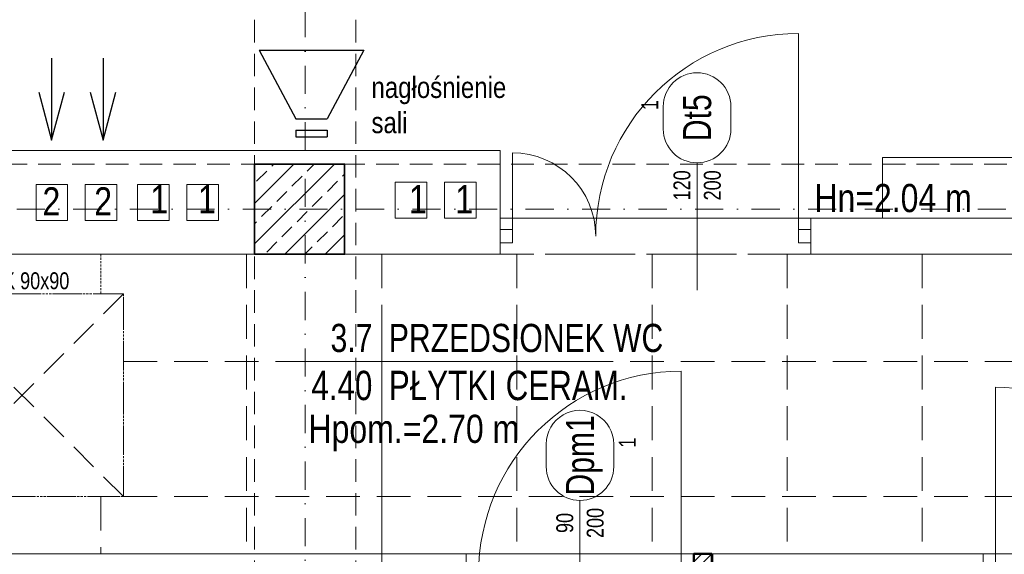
# Model space of a CAD drawing. Header units: millimetres. Extents: x -96593 to 66336, y -23969 to 7139.
# Tile 166 of 256: x -74843 to -74405, y -16509 to -16272. Entities that reach past the tile are written whole.
import ezdxf
from ezdxf.enums import TextEntityAlignment as Align

# ---------------------------------------------------------------- set-up
doc = ezdxf.new("R2010")
doc.units = ezdxf.units.MM
for name, pattern in [('DASHDOT', [1, 0.5, -0.25, 0, -0.25]), ('DASHED', [0.75, 0.5, -0.25]), ('DASHEDX2', [1.5, 1, -0.5])]:
    doc.linetypes.add(name, pattern=pattern)
for name, color, linetype, lineweight in [('BA_drz', 7, 'Continuous', 18), ('BA_met', 7, 'Continuous', 18), ('BA_sym', 7, 'Continuous', 18), ('BA_txc', 1, 'Continuous', 18), ('BA_txs', 2, 'Continuous', 18), ('Hp', 1, 'Continuous', 18), ('mm_klimatyzacja', 94, 'Continuous', 50), ('mm_WENT_graw', 200, 'Continuous', 15), ('mm_went_opis', 7, 'Continuous', 15), ('PG_KONSTRUKCJA', 5, 'Continuous', 35), ('PG_OSIE', 1, 'DASHDOT', 18), ('PG_PODCIĄGI', 1, 'DASHED', 18), ('PG_PRZERYWANE_ŚREDNIE', 1, 'DASHEDX2', 18), ('PG_SZRAF', 1, 'Continuous', 18), ('PG_WENTYLACJA', 1, 'Continuous', 18), ('PG_WIDOKOWE_CIENKIE', 1, 'Continuous', 18), ('PG_ŚCIANY_DZIAŁOWE', 3, 'Continuous', 18), ('PG_ŚWIETLIKI', 1, 'DASHED', 18), ('WYPOSAŻENIE GARAŻU', 253, 'Continuous', 5)]:
    doc.layers.add(name, color=color, linetype=linetype, lineweight=lineweight)
doc.layers.add('BA_pom', color=6, linetype='Continuous', lineweight=18, plot=False)
doc.layers.add('PG_POMOCNICZNE', color=6, linetype='Continuous', lineweight=18, plot=False)
doc.styles.add('BIKTC', font='bikromsw.shx', dxfattribs={"width": 0.8})
doc.styles.add('BIKTS', font='bikromsw.shx', dxfattribs={"width": 0.85})
doc.styles.add('ROMANS', font='bikromsw.shx', dxfattribs={"width": 0.8})

# ---------------------------------------------------------------- blocks, each defined once
blk = doc.blocks.new('SUFIT_2_P')
at = {"layer": 'PG_PRZERYWANE_ŚREDNIE', "color": 251, "lineweight": 15, "ltscale": 15, "true_color": 0x636466}
for points in [[(9997.01, 3487.87), (10033.01, 3487.87), (10033.01, 3504.87), (11614.01, 3504.87), (11614.01, 3384.87), (11325.01, 3384.87), (11325.01, 3371.87), (10326.51, 3371.87), (10326.51, 2515.87), (10835.51, 2515.87), (10835.51, 2346.87), (9976.51, 2346.87), (9976.51, 2904.87), (10141.51, 2904.87), (10141.51, 2941.21), (10018.01, 2941.21), (10018.01, 2944.87), (9975.01, 2944.87), (9975.01, 3068.86), (10098.01, 3068.86), (10098.01, 3224.71), (9997.01, 3224.71), (9997.01, 3487.87)], [(10866.51, 3504.87), (10866.51, 3371.87)], [(10926.51, 3504.87), (10926.51, 3371.87)], [(10986.51, 3504.87), (10986.51, 3371.87)], [(11046.51, 3504.87), (11046.51, 3371.87)], [(11106.51, 3504.87), (11106.51, 3371.87)], [(11166.51, 3504.87), (11166.51, 3371.87)], [(10811.8, 3457.3), (11614.01, 3457.3)], [(10801.8, 3397.3), (10801.8, 3371.87)], [(10811.8, 3397.3), (11614.01, 3397.3)]]:
    blk.add_lwpolyline(points, dxfattribs=at)
at = {"layer": 'PG_PRZERYWANE_ŚREDNIE', "color": 251, "true_color": 0x636466}
blk.add_lwpolyline([(10801.8, 3504.87), (10801.8, 3487.3)], dxfattribs=at)
blk.add_lwpolyline([(10721.8, 3487.3), (10811.8, 3487.3), (10811.8, 3397.3), (10721.8, 3397.3)], close=True, dxfattribs=at)
blk = doc.blocks.new('A$C243F7E6F')
at = {"layer": 'PG_SZRAF'}
h = blk.add_hatch(dxfattribs=at)
h.set_pattern_fill('ANSI33', color=256, scale=2)
h.set_pattern_definition([(45, (-6891.598, -2675.306), (-8.980256, 8.980256), []), (45, (-6882.618, -2675.306), (-8.980256, 8.980256), [6.35, -3.175])])
h.paths.add_polyline_path([(0, 0), (40, 0), (40, -40), (0, -40)])
at = {"layer": 'PG_KONSTRUKCJA'}
blk.add_lwpolyline([(0, 0), (40, 0), (40, -40), (0, -40), (0, 0)], dxfattribs=at)
blk = doc.blocks.new('bikmet')
blk.add_line((0, 1.65), (0, -1.65))
at = {"style": 'ROMANS', "width": 0.8}
blk.add_attdef('NRPOM', text='', height=1, dxfattribs=at).set_placement((-0.333, 0.333), align=Align.RIGHT)
blk.add_attdef('NWAPOM', (0.25, 0.333), '', height=1, dxfattribs=at)
blk.add_attdef('PODLOGA', text='', height=1.042, dxfattribs=at).set_placement((0.25, -0.333), align=Align.TOP_LEFT)
blk = doc.blocks.new('dr1h901')
at = {"color": 0}
blk.add_line((-0.5, 0), (-0.5, 1), dxfattribs=at)
blk.add_line((0, 0.3622), (0, -0.2655))
blk.add_arc((-0.5, 0), 1, 0, 90, dxfattribs=at)
blk = doc.blocks.new('A$Cb1a75cff')
at = {"layer": 'PG_ŚWIETLIKI', "ltscale": 25}
for p, q in [((90, 90), (0, 90)), ((0, 90), (0, 0)), ((90, 90), (0, 0)), ((0, 90), (90, 0)), ((90, 0), (90, 90)), ((0, 0), (90, 0))]:
    blk.add_line(p, q, dxfattribs=at)
at = {"layer": 'Hp', "style": 'BIKTC', "width": 0.8}
blk.add_text('ŚWIETLIK 90x90', height=7.5, rotation=90, dxfattribs=at).set_placement((0.2, 35.22), align=Align.BOTTOM_CENTER)
blk = doc.blocks.new('jamb')
blk.add_lwpolyline([(-0.5, -0.5), (-0.5, 0.5), (0.5, 0.5), (0.5, -0.5)], close=True)
blk = doc.blocks.new('symdrz')
blk.add_lwpolyline([(-10, -30, -1), (-10, 30), (10, 30, -1), (10, -30)], format="xyb", close=True)
at = {"style": 'BIKTS', "width": 0.8}
blk.add_attdef('SZERDRZ', text='', height=25, dxfattribs=at).set_placement((77.15, 8.8), align=Align.CENTER)
blk.add_attdef('SYMDRZ', text='', height=25, dxfattribs=at).set_placement((0, 0), align=Align.MIDDLE)
blk.add_attdef('WYSDRZ', text='', height=25, dxfattribs=at).set_placement((77.15, -9.49), align=Align.TOP_CENTER)
blk = doc.blocks.new('A$Cb13e7735')
at = {"layer": 'WYPOSAŻENIE GARAŻU', "color": 1, "lineweight": 30}
for p, q in [((0, 38.53), (46.39, 38.53)), ((0, 38.53), (16.22, 8)), ((46.39, 38.53), (30.17, 8)), ((16.22, 8), (23.19, 8)), ((23.19, 8), (30.17, 8)), ((16.22, 3), (23.19, 3)), ((16.22, 3), (16.22, 0)), ((23.19, 3), (30.17, 3)), ((30.17, 3), (30.17, 0)), ((16.22, 0), (30.17, 0))]:
    blk.add_line(p, q, dxfattribs=at)
blk = doc.blocks.new('A$C3e5ab8de')
at = {"layer": 'PG_WIDOKOWE_CIENKIE', "color": 40, "true_color": 0xf8d731}
for points in [[(766.29, 1225.63), (780.29, 1225.63), (780.29, 1209.63), (766.29, 1209.63)], [(788.17, 1225.63), (802.17, 1225.63), (802.17, 1209.63), (788.17, 1209.63)], [(825.42, 1225.63), (811.42, 1225.63), (811.42, 1209.63), (825.42, 1209.63)], [(847.29, 1225.63), (833.29, 1225.63), (833.29, 1209.63), (847.29, 1209.63)], [(925.79, 1226.63), (939.79, 1226.63), (939.79, 1210.63), (925.79, 1210.63)], [(947.67, 1226.63), (961.67, 1226.63), (961.67, 1210.63), (947.67, 1210.63)]]:
    blk.add_lwpolyline(points, close=True, dxfattribs=at)
blk = doc.blocks.new('A$C370B491A')
at = {"layer": 'PG_WIDOKOWE_CIENKIE', "lineweight": 18}
h = blk.add_hatch(dxfattribs=at)
h.set_pattern_fill('LINE', color=252, angle=45)
h.set_pattern_definition([(45, (-9130.129, -1532.1088), (-2.245064, 2.245064), [])])
h.paths.add_polyline_path([(1942.88, 1839.76), (1942.88, 1623.76), (1934.88, 1623.76), (1934.88, 1839.76)])
at = {"layer": 'BA_drz', "color": 252}
blk.add_line((1854.38, 1980.76), (1854.38, 2017.76), dxfattribs=at)
blk.add_arc((1854.38, 1980.76), 37, 360, 90, dxfattribs=at)
at = {"layer": 'BA_met', "color": 252}
for points in [[(1762.03, 1925.19), (1885.83, 1925.19)], [(1796.38, 1925.19), (1796.38, 1779.73)]]:
    blk.add_lwpolyline(points, dxfattribs=at)
at = {"layer": 'mm_went_opis', "color": 252, "lineweight": 30}
for points in [[(1649.78, 2059.85), (1649.78, 2023.4)], [(1672.64, 2059.85), (1672.64, 2023.4)], [(1644.08, 2044.65), (1649.78, 2023.4), (1655.47, 2044.65)], [(1666.95, 2044.65), (1672.64, 2023.4), (1678.34, 2044.65)]]:
    blk.add_lwpolyline(points, dxfattribs=at)
at = {"layer": 'PG_OSIE', "color": 252, "ltscale": 25}
for points in [[(1762.38, 2784.36), (1762.38, 0)], [(605.21, 1992.76), (2885.46, 1992.76)]]:
    blk.add_lwpolyline(points, dxfattribs=at)
at = {"layer": 'PG_PODCIĄGI', "color": 252, "ltscale": 20}
for points in [[(1739.88, 2631.76), (1739.88, 157.76)], [(1784.88, 2631.76), (1784.88, 157.76)], [(833.88, 2012.76), (2687.88, 2012.76)], [(833.88, 1972.76), (2687.88, 1972.76)]]:
    blk.add_lwpolyline(points, dxfattribs=at)
at = {"layer": 'PG_POMOCNICZNE', "color": 252}
for points in [[(886.88, 2599.76), (1287.88, 2599.76), (1287.88, 2583.76), (1332.88, 2583.76), (1332.88, 2599.76), (1739.88, 2599.76), (1739.88, 2583.76), (1784.88, 2583.76), (1784.88, 2599.76), (2192.88, 2599.76), (2192.88, 2146.76), (2192.88, 1988.76), (2072.88, 1988.76), (1848.88, 1988.76), (1848.88, 2018.76), (1630.88, 2018.76), (1630.88, 1990.76), (1336.88, 1990.76), (1336.88, 2019.76), (1181.88, 2019.76)], [(1181.88, 1972.76), (1848.88, 1972.76), (1848.88, 1988.76), (1986.88, 1988.76), (1986.88, 1972.76), (2097.88, 1972.76)], [(2148.88, 1839.76), (1196.38, 1839.76), (1196.38, 983.76), (1294.38, 983.76), (1294.38, 997.76), (1384.38, 997.76), (1384.38, 983.76), (1705.38, 983.76), (1705.38, 814.76), (1646.88, 814.76), (1646.88, 792.76), (1519.88, 792.76), (1519.88, 814.76), (1074.38, 814.76)], [(2059.38, 1827.76), (2059.38, 1688.76), (2194.88, 1688.76), (2194.88, 1827.76), (2148.88, 1827.76), (2148.88, 1839.76), (2068.88, 1839.76), (2068.88, 1827.76), (2059.38, 1827.76)]]:
    blk.add_lwpolyline(points, dxfattribs=at)
at = {"layer": 'PG_WIDOKOWE_CIENKIE', "color": 252, "lineweight": 50}
blk.add_lwpolyline([(1942.88, 1839.76), (1942.88, 1623.76), (1934.88, 1623.76), (1934.88, 1839.76), (1942.88, 1839.76)], dxfattribs=at)
at = {"layer": 'PG_ŚCIANY_DZIAŁOWE', "color": 252}
for points in [[(1181.88, 2019.76), (1181.88, 1972.76), (1848.88, 1972.76), (1848.88, 2018.76), (1630.88, 2018.76), (1630.88, 1990.76), (1336.88, 1990.76), (1336.88, 2019.76), (1181.88, 2019.76)], [(1833.88, 1839.76), (1196.38, 1839.76), (1196.38, 1415.76), (1212.38, 1415.76), (1212.38, 1825.76), (1696.38, 1825.76), (1696.38, 1421.76), (1711.88, 1421.76), (1711.88, 1809.76), (1731.38, 1809.76), (1731.38, 1822.76), (1833.88, 1822.76), (1833.88, 1839.76)], [(2063.38, 1839.76), (1943.38, 1839.76), (1943.38, 1822.76), (2035.88, 1822.76), (2035.88, 1650.76), (2018.88, 1650.76), (2018.88, 1633.76), (2018.88, 1621.76), (2035.88, 1621.76), (2035.88, 1421.76), (2061.38, 1421.76), (2061.38, 1674.76), (2194.88, 1674.76)], [(2194.88, 1688.76), (2059.38, 1688.76), (2059.38, 1827.76), (2063.38, 1827.76), (2063.38, 1839.76)]]:
    blk.add_lwpolyline(points, dxfattribs=at)
blk.add_lwpolyline([(1986.88, 1988.76), (2097.88, 1988.76), (2097.88, 1972.76), (1986.88, 1972.76)], close=True, dxfattribs=at)
at = {"layer": 'BA_drz', "color": 252, "extrusion": (0, 0, -1), "xscale": 90, "yscale": 90, "zscale": 90}
blk.add_blockref('dr1h901', (-1936.38, 1980.76), dxfattribs=at)
at = {"layer": 'BA_drz', "color": 252}
for name, p, xscale, yscale, zscale in [('jamb', (1851.63, 1980.76), -5.5, 5.999999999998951, 5.5), ('jamb', (1984.13, 1980.76), -5.5, 5.999999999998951, 5.5), ('dr1h901', (1884.38, 1830.89), -90, 89.99999999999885, -90), ('dr1h901', (2108.88, 1833.76), 79.99999999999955, 79.99999999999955, -79.99999999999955)]:
    blk.add_blockref(name, p, dxfattribs=dict(at, xscale=xscale, yscale=yscale, zscale=zscale))
at = {"layer": 'BA_met', "color": 252}
ref = blk.add_blockref('bikmet', (1796.38, 1925.19), dxfattribs=dict(at, xscale=12.5, yscale=12.5, zscale=12.5))
ref.add_attrib('NRPOM', '3.7', dxfattribs={"layer": '0', "height": 12.5, "style": 'ROMANS', "width": 0.8}).set_placement((1792.22, 1929.36), align=Align.RIGHT)
ref.add_attrib('NWAPOM', 'PRZEDSIONEK WC', (1799.51, 1929.36), dxfattribs={"layer": '0', "height": 12.5, "style": 'ROMANS', "width": 0.8})
ref.add_attrib('RAREA', '4.40', dxfattribs={"layer": '0', "height": 13.021, "style": 'ROMANS', "width": 0.8}).set_placement((1792.22, 1921.03), align=Align.TOP_RIGHT)
ref.add_attrib('PODLOGA', 'PŁYTKI CERAM.', dxfattribs={"layer": '0', "height": 13.0208, "style": 'ROMANS', "width": 0.8}).set_placement((1799.51, 1921.03), align=Align.TOP_LEFT)
at = {"layer": 'BA_sym', "color": 252}
ref = blk.add_blockref('symdrz', (1936.38, 2033.35), dxfattribs=dict(at, xscale=-0.5000000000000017, yscale=0.5000000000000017, zscale=0.5000000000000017, rotation=269.999995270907))
ref.add_attrib('Symdrz', 'Dt5', dxfattribs={"height": 12.5, "rotation": 90, "style": 'BIKTS', "width": 0.8}).set_placement((1936.38, 2033.35), align=Align.MIDDLE_CENTER)
ref.add_attrib('Szerdrz', '200', dxfattribs={"layer": 'BA_txc', "height": 7.5, "rotation": 90, "style": 'BIKTS', "width": 0.8}).set_placement((1943.13, 2003.35), align=Align.MIDDLE_CENTER)
ref.add_attrib('Wysdrz', '120', dxfattribs={"layer": 'BA_txc', "height": 7.5, "rotation": 90, "style": 'BIKTS', "width": 0.8}).set_placement((1929.63, 2003.35), align=Align.MIDDLE_CENTER)
ref.add_attrib('Sztuk', '1', (1919.13, 2036.78), dxfattribs={"layer": 'BA_pom', "height": 7.5, "rotation": 90, "style": 'BIKTS', "width": 0.8})
ref = blk.add_blockref('symdrz', (1884.38, 1883.49), dxfattribs=dict(at, xscale=0.5000000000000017, yscale=0.5000000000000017, zscale=0.5000000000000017, rotation=90.00000472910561))
ref.add_attrib('Symdrz', 'Dpm1', dxfattribs={"height": 12.5, "rotation": 90, "style": 'BIKTS', "width": 0.8}).set_placement((1884.38, 1883.49), align=Align.MIDDLE_CENTER)
ref.add_attrib('Szerdrz', '90', dxfattribs={"layer": 'BA_txc', "height": 7.5, "rotation": 90, "style": 'BIKTS', "width": 0.8}).set_placement((1877.63, 1853.49), align=Align.MIDDLE_CENTER)
ref.add_attrib('Wysdrz', '200', dxfattribs={"layer": 'BA_txc', "height": 7.5, "rotation": 90, "style": 'BIKTS', "width": 0.8}).set_placement((1891.13, 1853.49), align=Align.MIDDLE_CENTER)
ref.add_attrib('Sztuk', '1', (1909.13, 1886.92), dxfattribs={"layer": 'BA_pom', "height": 7.5, "rotation": 90, "style": 'BIKTS', "width": 0.8})
at = {"layer": 'PG_KONSTRUKCJA', "color": 252}
blk.add_blockref('A$C243F7E6F', (1739.88, 2012.76), dxfattribs=at)
at = {"layer": 'PG_PRZERYWANE_ŚREDNIE', "color": 252}
blk.add_blockref('SUFIT_2_P', (-9130.13, -1532.11), dxfattribs=at)
at = {"layer": 'PG_WENTYLACJA', "color": 252}
blk.add_blockref('A$C3e5ab8de', (876.56, 778.13), dxfattribs=at)
at = {"layer": 'PG_WIDOKOWE_CIENKIE', "color": 252, "lineweight": 30}
blk.add_blockref('A$Cb13e7735', (1741.98, 2024.84), dxfattribs=at)
at = {"layer": 'PG_ŚWIETLIKI', "color": 252, "rotation": 270}
blk.add_blockref('A$Cb1a75cff', (1591.67, 1955.19), dxfattribs=at)
at = {"layer": 'BA_txs', "color": 252, "style": 'BIKTS', "width": 0.85}
for s, p in [('Hn=2.04 m', (1988.46, 1991.47)), ('Hpom.=2.70 m', (1763.84, 1889.02))]:
    blk.add_text(s, height=12.5, dxfattribs=at).set_placement(p)
at = {"layer": 'BA_txs', "color": 252, "insert": (1791.81, 2051.51), "char_height": 9.375, "width": 793.7526, "attachment_point": 1, "style": 'BIKTS'}
blk.add_mtext('nagłośnienie\\Psali', dxfattribs=at)
at = {"layer": 'mm_went_opis', "color": 252, "lineweight": 30, "style": 'BIKTS', "width": 0.85}
for s, p in [('2', (1645.73, 1989.99)), ('2', (1668.71, 1989.99)), ('1', (1693.61, 1990.95)), ('1', (1714.81, 1990.95)), ('1', (1808.45, 1990.95)), ('1', (1829.04, 1990.95))]:
    blk.add_text(s, height=12.5, dxfattribs=at).set_placement(p)

msp = doc.modelspace()

# ---------------------------------------------------------------- linework, layer by layer
at = {"layer": 'mm_klimatyzacja', "color": 3, "linetype": 'Continuous', "lineweight": 20, "ltscale": 50}
msp.add_lwpolyline([(-74375.51, -16359.66), (-74459.51, -16359.66), (-74459.51, -16332.66), (-74375.51, -16332.66)], close=True, dxfattribs=at)

# ---------------------------------------------------------------- block references
at = {"layer": 'mm_WENT_graw', "color": 2, "lineweight": 60}
msp.add_blockref('A$C370B491A', (-76478.22, -18348.42), dxfattribs=at)

doc.saveas('drawing.dxf')
